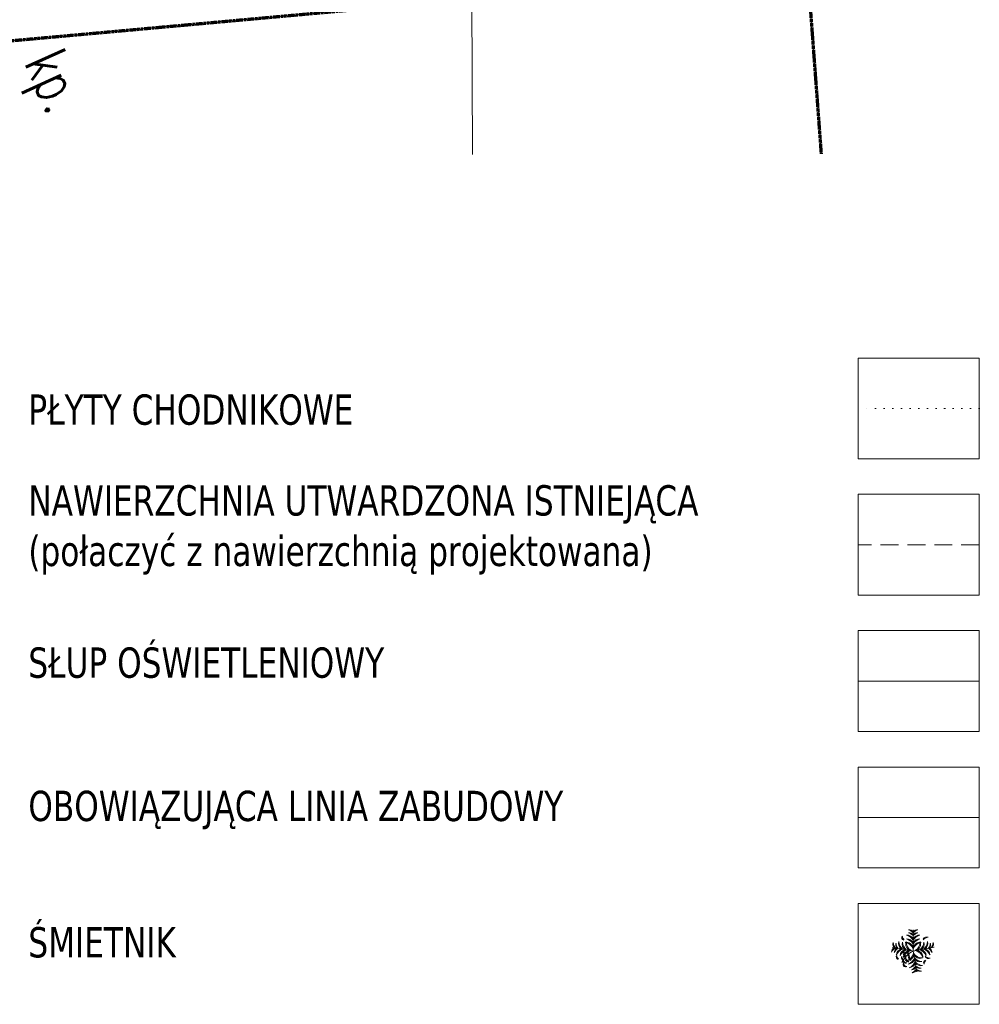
# Model space of a CAD drawing. Header units: metres. Extents: x 8472212 to 8494180, y 5728195 to 5779639.
# Tile 96 of 106: x 8481388 to 8484723, y 5759587 to 5763011. Entities that reach past the tile are written whole.
import ezdxf
from ezdxf.enums import TextEntityAlignment as Align

# ---------------------------------------------------------------- set-up
doc = ezdxf.new("R2010")
doc.units = ezdxf.units.M
doc.header["$MEASUREMENT"] = 0
for name, pattern in [('2', [3, 2, -1]), ('ACAD_ISO07W100', [3, 0, -3]), ('UKRYTE2', [0.1875, 0.125, -0.0625])]:
    doc.linetypes.add(name, pattern=pattern)
doc.layers.get('0').update_dxf_attribs({"color": 250, "linetype": 'CONTINUOUS'})
for name, color, linetype, lineweight in [('!opisy', 255, 'CONTINUOUS', 9), ('KTPL_E_T_0', 7, 'CONTINUOUS', 15), ('PZT OPISY', 7, 'CONTINUOUS', 15), ('ROBOCZA_L_0', 3, '2', 70)]:
    doc.layers.add(name, color=color, linetype=linetype, lineweight=lineweight)
for name, color, linetype, lineweight, true_color in [('000 PZT LINIA ZABUDOWY', 4, 'OGRODZENIE2', 15, 0x0af3ff), ('000 PZT RÓŻNE', 118, 'CONTINUOUS', 5, 0x005822), ('000 PZT TRASA PRZYŁACZA ENERGETYCZBEGO', 1, 'ACAD_ISO07W100', 20, 0xff000d), ('000 PZT TRASA PRZYŁACZA SANIT', 16, 'UKRYTE2', 20, 0x67000d), ('000 PZT TRASA PRZYŁACZA TELETECHNICZNEGO', 2, 'ŚLADY', 20, 0xffff1a), ('000 PZT TRASA PRZYŁACZA WODOCIAGOWEGO', 162, 'ZYGZAK', 20, 0x121ddd)]:
    doc.layers.add(name, color=color, linetype=linetype, lineweight=lineweight, true_color=true_color)
doc.styles.get("Standard").update_dxf_attribs({"font": 'Simplex.SHX', "width": 0.75})
doc.linetypes.add('OGRODZENIE2', pattern='A,0.25,-0.1,[132,ltypeshp.shx,S=0.1,R=0,X=-0.1,Y=0],-0.1,1', length=1.45)
doc.linetypes.add('ZYGZAK', pattern='A,0.0001,-0.2,[131,ltypeshp.shx,S=0.2,R=0,X=-0.2,Y=0],-0.4,[131,ltypeshp.shx,S=0.2,R=180,X=0.2,Y=0],-0.2', length=0.8001)
doc.linetypes.add('ŚLADY', pattern='A,0.15,[130,ltypeshp.shx,S=0.25,R=0,X=0,Y=0],0.15', length=0.3)

# ---------------------------------------------------------------- blocks, each defined once
blk = doc.blocks.new('asdawqddasdasd')
at = {"layer": 'ROBOCZA_L_0', "color": 252, "linetype": '2', "true_color": 0x939592, "transparency": 33554559}
for p, q in [((8444462.3, 5726843.1), (8443916.6, 5727038.9)), ((8443641.5, 5726432.6), (8442174.2, 5722128.5))]:
    blk.add_line(p, q, dxfattribs=at)
at = {"layer": 'KTPL_E_T_0', "color": 252, "true_color": 0x939592, "transparency": 33554559, "width": 0.7}
blk.add_text('kp.', height=150, rotation=0.4855, dxfattribs=at).set_placement((8443147.6, 5724489.5), align=Align.MIDDLE)
blk = doc.blocks.new('A1194DB')
at = {"color": 0}
for p in [(0, 0.5), (-0.492, 0.087), (0.492, 0.087), (0.087, -0.492)]:
    blk.add_line(p, (0, 0), dxfattribs=at)
for centre, radius, start, end in [((-0.093, 0.386), 0.115, 36.29, 99.6243), ((-0.187, 0.251), 0.26, 44.0763, 73.3794), ((0.093, 0.386), 0.115, 80.3757, 143.71), ((0.187, 0.251), 0.26, 106.6206, 135.9237), ((-0.21, 0.316), 0.0575, 139.742, 258.7475), ((-0.132, 0.361), 0.125, 184.618, 228.2106), ((-0.145, 0.215), 0.16, 25.2489, 95.3937), ((-0.229, 0.116), 0.268, 31.3712, 75.0366), ((-0.145, 0.124), 0.16, 25.2489, 95.3937), ((-0.229, 0.025), 0.268, 31.3712, 75.0366), ((-0.093, 0.317), 0.115, 36.29, 99.6243), ((-0.187, 0.182), 0.26, 44.0763, 73.3794), ((0.093, 0.317), 0.115, 80.3757, 143.71), ((0.187, 0.182), 0.26, 106.6206, 135.9237), ((0.145, 0.215), 0.16, 84.6063, 154.7511), ((0.229, 0.116), 0.268, 104.9634, 148.6288), ((0.145, 0.124), 0.16, 84.6063, 154.7511), ((0.229, 0.025), 0.268, 104.9634, 148.6288), ((0.331, 0.216), 0.115, 80.3757, 143.71), ((0.425, 0.081), 0.26, 106.6206, 135.9237), ((-0.396, -0.025), 0.115, 116.29, 179.6243), ((-0.279, -0.14), 0.26, 124.0763, 153.3794), ((-0.364, 0.159), 0.115, 160.3757, 223.71), ((-0.214, 0.227), 0.26, 186.6206, 215.9237), ((-0.329, -0.036), 0.115, 116.29, 179.6243), ((-0.212, -0.152), 0.26, 124.0763, 153.3794), ((-0.296, 0.147), 0.115, 160.3757, 223.71), ((-0.147, 0.215), 0.26, 186.6206, 215.9237), ((-0.237, -0.105), 0.16, 105.2489, 175.3937), ((-0.154, -0.205), 0.268, 111.3712, 155.0366), ((-0.187, 0.18), 0.16, 164.6063, 234.7511), ((-0.074, 0.245), 0.268, 184.9634, 228.6288), ((-0.148, -0.121), 0.16, 105.2489, 175.3937), ((-0.064, -0.221), 0.268, 111.3712, 155.0366), ((-0.097, 0.164), 0.16, 164.6063, 234.7511), ((0.016, 0.23), 0.268, 184.9634, 228.6288), ((-0.073, -0.144), 0.156, 83.4259, 183.6346), ((-0.003, -0.222), 0.236, 101.6665, 163.1878), ((-0.154, 0.047), 0.156, 3.4259, 103.6346), ((-0.219, -0.036), 0.236, 21.6665, 83.1878), ((-0.019, 0.16), 0.156, 156.3654, 256.5741), ((0.073, 0.21), 0.236, 176.8122, 238.3335), ((-0.096, -0.019), 0.0563, 114.2257, 255.1279), ((-0.052, -0.006), 0.078, 150.4398, 228.6694), ((0.154, 0.047), 0.156, 76.3654, 176.5741), ((0.219, -0.036), 0.236, 96.8122, 158.3335), ((-0.073, 0.21), 0.236, 301.6665, 3.1878), ((0.003, -0.222), 0.236, 16.8122, 78.3335), ((0.019, 0.16), 0.156, 283.4259, 23.6346), ((0.073, -0.144), 0.156, 356.3654, 96.5741), ((-0.016, 0.23), 0.268, 311.3712, 355.0366), ((0.064, -0.221), 0.268, 24.9634, 68.6288), ((0.097, 0.164), 0.16, 305.2489, 15.3937), ((0.148, -0.121), 0.16, 4.6063, 74.7511), ((0.074, 0.245), 0.268, 311.3712, 355.0366), ((0.154, -0.205), 0.268, 24.9634, 68.6288), ((0.187, 0.18), 0.16, 305.2489, 15.3937), ((0.237, -0.105), 0.16, 4.6063, 74.7511), ((0.147, 0.215), 0.26, 324.0763, 353.3794), ((0.212, -0.152), 0.26, 26.6206, 55.9237), ((0.296, 0.147), 0.115, 316.29, 19.6243), ((0.329, -0.036), 0.115, 0.3757, 63.71), ((0.214, 0.227), 0.26, 324.0763, 353.3794), ((0.364, 0.159), 0.115, 316.29, 19.6243), ((-0.342, -0.142), 0.0575, 139.742, 258.7475), ((-0.264, -0.096), 0.125, 184.618, 228.2106), ((-0.222, -0.161), 0.0575, 139.742, 258.7475), ((-0.145, -0.115), 0.125, 184.618, 228.2106), ((0.232, -0.488), 0.54, 115.4772, 156.6585), ((-0.18, -0.233), 0.057, 167.0577, 302.8533), ((-0.146, -0.066), 0.0869, 144.9865, 244.4034), ((-0.147, -0.201), 0.08, 185.1845, 268.654), ((0.03, 0.017), 0.25, 187.5759, 215.8942), ((-0.114, -0.179), 0.0766, 138.8744, 278.9763), ((-0.047, -0.143), 0.125, 173.7536, 244.097), ((-0.222, -0.003), 0.236, 286.8122, 348.3335), ((-0.144, -0.073), 0.156, 266.3654, 6.5741), ((0.011, -0.112), 0.13, 161.4477, 239.3672), ((-0.221, -0.064), 0.268, 294.9634, 338.6288), ((-0.121, -0.148), 0.16, 274.6063, 344.7511), ((0.317, -0.025), 0.422, 185.4007, 208.139), ((0.21, 0.073), 0.236, 211.6665, 273.1878), ((0.16, -0.019), 0.156, 193.4259, 293.6346), ((0.23, 0.016), 0.268, 221.3712, 265.0366), ((0.164, -0.097), 0.16, 215.2489, 285.3937), ((0.304, -0.272), 0.0575, 101.2525, 220.258), ((0.382, -0.317), 0.125, 131.7894, 175.382), ((0.434, 0.086), 0.26, 234.0763, 263.3794), ((0.365, -0.063), 0.115, 226.29, 289.6243), ((-0.18, -0.315), 0.057, 167.0577, 302.8533), ((-0.147, -0.283), 0.08, 185.1845, 268.654), ((-0.205, -0.154), 0.268, 294.9634, 338.6288), ((-0.105, -0.237), 0.16, 274.6063, 344.7511), ((-0.152, -0.212), 0.26, 296.6206, 325.9237), ((-0.036, -0.329), 0.115, 270.3757, 333.71), ((-0.14, -0.279), 0.26, 296.6206, 325.9237), ((-0.025, -0.396), 0.115, 270.3757, 333.71), ((0.245, -0.074), 0.268, 221.3712, 265.0366), ((0.18, -0.187), 0.16, 215.2489, 285.3937), ((0.215, -0.147), 0.26, 234.0763, 263.3794), ((0.147, -0.296), 0.115, 226.29, 289.6243), ((0.227, -0.214), 0.26, 234.0763, 263.3794), ((0.159, -0.364), 0.115, 226.29, 289.6243)]:
    blk.add_arc(centre, radius, start, end, dxfattribs=at)

msp = doc.modelspace()

# ---------------------------------------------------------------- linework, layer by layer
at = {"layer": '000 PZT LINIA ZABUDOWY', "ltscale": 300}
msp.add_line((8482961.4, 5762542), (8482938.6, 5769897.5), dxfattribs=at)
at = {"layer": '000 PZT TRASA PRZYŁACZA ENERGETYCZBEGO', "ltscale": 10}
msp.add_line((8484723.3, 5761658.8), (8484302.1, 5761658.8), dxfattribs=at)
at = {"layer": '000 PZT TRASA PRZYŁACZA SANIT', "ltscale": 500}
msp.add_line((8484723.3, 5761184.8), (8484302.1, 5761184.8), dxfattribs=at)
at = {"layer": '000 PZT TRASA PRZYŁACZA TELETECHNICZNEGO', "ltscale": 100}
msp.add_line((8484723.3, 5760236.6), (8484302.1, 5760236.6), dxfattribs=at)
at = {"layer": '000 PZT TRASA PRZYŁACZA WODOCIAGOWEGO', "ltscale": 100}
msp.add_line((8484723.3, 5760710.7), (8484302.1, 5760710.7), dxfattribs=at)
at = {"layer": 'PZT OPISY'}
for points in [[(8484302.1, 5761483.3), (8484723.3, 5761483.3), (8484723.3, 5761834.3), (8484302.1, 5761834.3)], [(8484302.1, 5761009.3), (8484723.3, 5761009.3), (8484723.3, 5761360.3), (8484302.1, 5761360.3)], [(8484302.1, 5760535.2), (8484723.3, 5760535.2), (8484723.3, 5760886.2), (8484302.1, 5760886.2)], [(8484302.1, 5760061.1), (8484723.3, 5760061.1), (8484723.3, 5760412.1), (8484302.1, 5760412.1)], [(8484302.1, 5759587), (8484723.3, 5759587), (8484723.3, 5759938), (8484302.1, 5759938)], [(8484302.1, 5759587), (8484723.3, 5759587), (8484723.3, 5759938), (8484302.1, 5759938)]]:
    msp.add_lwpolyline(points, close=True, dxfattribs=at)

# ---------------------------------------------------------------- block references
at = {"layer": '!opisy', "linetype": 'Continuous', "rotation": 294}
msp.add_blockref('asdawqddasdasd', (-182229.2, 11147627.8), dxfattribs=at)
at = {"layer": '000 PZT RÓŻNE', "color": 3, "true_color": 0x0bff00, "xscale": 147.4199999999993, "yscale": 147.4199999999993, "zscale": 147.4199999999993}
msp.add_blockref('A1194DB', (8484493.4, 5759772.3), dxfattribs=at)

# ---------------------------------------------------------------- texts
at = {"layer": 'PZT OPISY', "char_height": 105.3, "attachment_point": 1}
for s, insert in [('{\\fVerdana|b0|i0|c238|p34;PŁYTY CHODNIKOWE}', (8481417.7, 5761707.6)), ('{\\fVerdana|b0|i0|c238|p34;NAWIERZCHNIA UTWARDZONA ISTNIEJĄCA \\P(połaczyć z nawierzchnią projektowana)}', (8481417.7, 5761391.9)), ('{\\fVerdana|b0|i0|c238|p34;SŁUP OŚWIETLENIOWY}', (8481417.7, 5760827.8)), ('{\\fVerdana|b0|i0|c238|p34;OBOWIĄZUJĄCA LINIA ZABUDOWY}', (8481417.7, 5760329.5)), ('{\\fVerdana|b0|i0|c238|p34;ŚMIETNIK}', (8481417.7, 5759855.4))]:
    msp.add_mtext_dynamic_manual_height_columns(s, width=7464.733, gutter_width=250, heights=[0], dxfattribs=dict(at, insert=insert))

doc.saveas('drawing.dxf')
